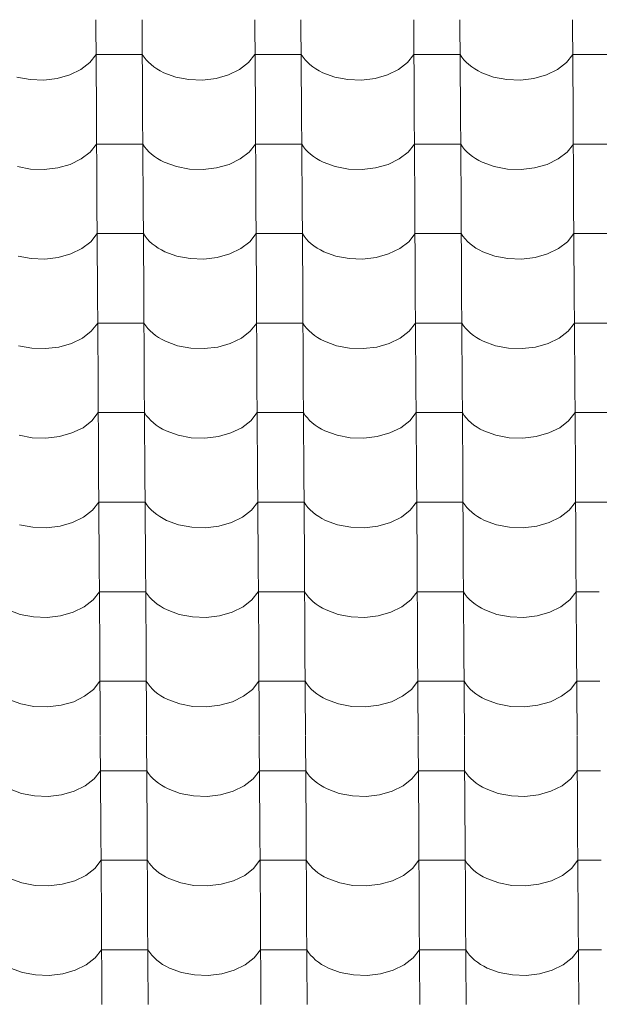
# Model space of a CAD drawing. Header units: millimetres. Extents: x -29001 to 109416, y -1251 to 13451.
# Tile 56 of 163: x -15792 to -15190, y 8009 to 9032. Entities that reach past the tile are written whole.
import ezdxf

# ---------------------------------------------------------------- set-up
doc = ezdxf.new("R2010")
doc.units = ezdxf.units.MM
doc.header["$MEASUREMENT"] = 0
doc.layers.add('POHLED JIŽNÍ_1_Konstrukce - nosné', color=7, linetype='Continuous')
doc.layers.add('POHLED JIŽNÍ_1_Nové_Výplně - Povrchové', color=7, linetype='Continuous')

# ---------------------------------------------------------------- blocks, each defined once
blk = doc.blocks.new('*X1', base_point=(-31394.7, -25864.9))
at = {"layer": 'POHLED JIŽNÍ_1_Nové_Výplně - Povrchové', "color": 21, "linetype": 'Continuous', "lineweight": 20, "true_color": 0xffaaaa}
for p, q in [((-15712.7, 9032.1), (-15712.1, 8939.4)), ((-15664.7, 9032.1), (-15664.1, 8939.4)), ((-15547.7, 9032.1), (-15547.1, 8939.4)), ((-15499.7, 9032.1), (-15499.1, 8939.4)), ((-15382.7, 9032.1), (-15382.1, 8939.4)), ((-15334.7, 9032.1), (-15334.1, 8939.4)), ((-15217.7, 9032.1), (-15217.1, 8939.4)), ((-15719.1, 8987.6), (-15712.5, 8995.9)), ((-15688.5, 8995.9), (-15712.5, 8995.9)), ((-15664.5, 8995.9), (-15688.5, 8995.9)), ((-15664.5, 8995.9), (-15662.6, 8993.2)), ((-15662.6, 8993.2), (-15660.5, 8990.5)), ((-15660.5, 8990.5), (-15658, 8987.9)), ((-15554.1, 8987.6), (-15547.5, 8995.9)), ((-15523.5, 8995.9), (-15547.5, 8995.9)), ((-15499.5, 8995.9), (-15523.5, 8995.9)), ((-15499.5, 8995.9), (-15497.6, 8993.2)), ((-15497.6, 8993.2), (-15495.5, 8990.5)), ((-15495.5, 8990.5), (-15493.1, 8987.9)), ((-15389.1, 8987.6), (-15382.5, 8995.9)), ((-15358.5, 8995.9), (-15382.5, 8995.9)), ((-15334.5, 8995.9), (-15358.5, 8995.9)), ((-15334.5, 8995.9), (-15332.6, 8993.2)), ((-15332.6, 8993.2), (-15330.5, 8990.5)), ((-15330.5, 8990.5), (-15328.1, 8987.9)), ((-15224.1, 8987.6), (-15217.5, 8995.9)), ((-15193.5, 8995.9), (-15217.5, 8995.9)), ((-15169.5, 8995.9), (-15193.5, 8995.9)), ((-15739.8, 8974.8), (-15728.4, 8980.4)), ((-15728.4, 8980.4), (-15719.1, 8987.6)), ((-15658, 8987.9), (-15655.4, 8985.4)), ((-15655.4, 8985.4), (-15652.4, 8983.1)), ((-15652.4, 8983.1), (-15649.2, 8980.9)), ((-15649.2, 8980.9), (-15645.8, 8978.9)), ((-15574.8, 8974.8), (-15563.4, 8980.4)), ((-15563.4, 8980.4), (-15554.1, 8987.6)), ((-15493.1, 8987.9), (-15490.4, 8985.4)), ((-15490.4, 8985.4), (-15487.4, 8983.1)), ((-15487.4, 8983.1), (-15484.2, 8980.9)), ((-15484.2, 8980.9), (-15480.8, 8978.9)), ((-15409.8, 8974.8), (-15398.4, 8980.4)), ((-15398.4, 8980.4), (-15389.1, 8987.6)), ((-15328.1, 8987.9), (-15325.4, 8985.4)), ((-15325.4, 8985.4), (-15322.4, 8983.1)), ((-15322.4, 8983.1), (-15319.2, 8980.9)), ((-15319.2, 8980.9), (-15315.8, 8978.9)), ((-15244.8, 8974.8), (-15233.4, 8980.4)), ((-15233.4, 8980.4), (-15224.1, 8987.6)), ((-15794.7, 8972.5), (-15781, 8969.9)), ((-15781, 8969.9), (-15766.8, 8969.4)), ((-15766.8, 8969.4), (-15752.8, 8971.1)), ((-15752.8, 8971.1), (-15739.8, 8974.8)), ((-15645.8, 8978.9), (-15642.1, 8977)), ((-15642.1, 8977), (-15629.7, 8972.5)), ((-15629.7, 8972.5), (-15616, 8969.9)), ((-15616, 8969.9), (-15601.8, 8969.4)), ((-15601.8, 8969.4), (-15587.8, 8971.1)), ((-15587.8, 8971.1), (-15574.8, 8974.8)), ((-15480.8, 8978.9), (-15477.1, 8977)), ((-15477.1, 8977), (-15464.7, 8972.5)), ((-15464.7, 8972.5), (-15451, 8969.9)), ((-15451, 8969.9), (-15436.8, 8969.4)), ((-15436.8, 8969.4), (-15422.8, 8971.1)), ((-15422.8, 8971.1), (-15409.8, 8974.8)), ((-15315.8, 8978.9), (-15312.1, 8977)), ((-15312.1, 8977), (-15299.7, 8972.5)), ((-15299.7, 8972.5), (-15286, 8969.9)), ((-15286, 8969.9), (-15271.8, 8969.4)), ((-15271.8, 8969.4), (-15257.9, 8971.1)), ((-15257.9, 8971.1), (-15244.8, 8974.8)), ((-15712.1, 8939.1), (-15711.6, 8846.4)), ((-15664.1, 8939.1), (-15663.5, 8846.4)), ((-15547.1, 8939.1), (-15546.6, 8846.4)), ((-15499.1, 8939.1), (-15498.5, 8846.4)), ((-15382.1, 8939.1), (-15381.6, 8846.4)), ((-15334.1, 8939.1), (-15333.5, 8846.4)), ((-15217.1, 8939.1), (-15216.6, 8846.4)), ((-15718.5, 8894.5), (-15711.9, 8902.9)), ((-15687.9, 8902.9), (-15711.9, 8902.9)), ((-15663.9, 8902.9), (-15687.9, 8902.9)), ((-15663.9, 8902.9), (-15662, 8900.1)), ((-15662, 8900.1), (-15659.9, 8897.4)), ((-15553.5, 8894.5), (-15546.9, 8902.9)), ((-15522.9, 8902.9), (-15546.9, 8902.9)), ((-15498.9, 8902.9), (-15522.9, 8902.9)), ((-15498.9, 8902.9), (-15497, 8900.1)), ((-15497, 8900.1), (-15494.9, 8897.4)), ((-15388.5, 8894.5), (-15381.9, 8902.9)), ((-15357.9, 8902.9), (-15381.9, 8902.9)), ((-15333.9, 8902.9), (-15357.9, 8902.9)), ((-15333.9, 8902.9), (-15332, 8900.1)), ((-15332, 8900.1), (-15329.9, 8897.4)), ((-15223.5, 8894.5), (-15216.9, 8902.9)), ((-15192.9, 8902.9), (-15216.9, 8902.9)), ((-15168.9, 8902.9), (-15192.9, 8902.9)), ((-15727.8, 8887.4), (-15718.5, 8894.5)), ((-15659.9, 8897.4), (-15657.5, 8894.9)), ((-15657.5, 8894.9), (-15654.8, 8892.4)), ((-15654.8, 8892.4), (-15651.8, 8890.1)), ((-15651.8, 8890.1), (-15648.6, 8887.9)), ((-15648.6, 8887.9), (-15645.2, 8885.9)), ((-15562.8, 8887.4), (-15553.5, 8894.5)), ((-15494.9, 8897.4), (-15492.5, 8894.9)), ((-15492.5, 8894.9), (-15489.8, 8892.4)), ((-15489.8, 8892.4), (-15486.8, 8890.1)), ((-15486.8, 8890.1), (-15483.6, 8887.9)), ((-15483.6, 8887.9), (-15480.2, 8885.9)), ((-15397.8, 8887.4), (-15388.5, 8894.5)), ((-15329.9, 8897.4), (-15327.5, 8894.9)), ((-15327.5, 8894.9), (-15324.8, 8892.4)), ((-15324.8, 8892.4), (-15321.8, 8890.1)), ((-15321.8, 8890.1), (-15318.6, 8887.9)), ((-15318.6, 8887.9), (-15315.2, 8885.9)), ((-15232.8, 8887.4), (-15223.5, 8894.5)), ((-15794.1, 8879.5), (-15780.4, 8876.9)), ((-15766.2, 8876.4), (-15752.3, 8878.1)), ((-15752.3, 8878.1), (-15739.2, 8881.8)), ((-15739.2, 8881.8), (-15727.8, 8887.4)), ((-15645.2, 8885.9), (-15641.6, 8884)), ((-15641.6, 8884), (-15629.1, 8879.5)), ((-15629.1, 8879.5), (-15615.4, 8876.9)), ((-15601.2, 8876.4), (-15587.3, 8878.1)), ((-15587.3, 8878.1), (-15574.2, 8881.8)), ((-15574.2, 8881.8), (-15562.8, 8887.4)), ((-15480.2, 8885.9), (-15476.6, 8884)), ((-15476.6, 8884), (-15464.1, 8879.5)), ((-15464.1, 8879.5), (-15450.4, 8876.9)), ((-15436.2, 8876.4), (-15422.3, 8878.1)), ((-15422.3, 8878.1), (-15409.2, 8881.8)), ((-15409.2, 8881.8), (-15397.8, 8887.4)), ((-15315.2, 8885.9), (-15311.6, 8884)), ((-15311.6, 8884), (-15299.1, 8879.5)), ((-15299.1, 8879.5), (-15285.4, 8876.9)), ((-15271.2, 8876.4), (-15257.3, 8878.1)), ((-15257.3, 8878.1), (-15244.2, 8881.8)), ((-15244.2, 8881.8), (-15232.8, 8887.4)), ((-15780.4, 8876.9), (-15766.2, 8876.4)), ((-15615.4, 8876.9), (-15601.2, 8876.4)), ((-15450.4, 8876.9), (-15436.2, 8876.4)), ((-15285.4, 8876.9), (-15271.2, 8876.4)), ((-15711.5, 8846.1), (-15711, 8753.4)), ((-15663.5, 8846.1), (-15662.9, 8753.4)), ((-15546.6, 8846.1), (-15546, 8753.4)), ((-15498.5, 8846.1), (-15497.9, 8753.4)), ((-15381.6, 8846.1), (-15381, 8753.4)), ((-15333.5, 8846.1), (-15332.9, 8753.4)), ((-15216.6, 8846.1), (-15216, 8753.4)), ((-15717.9, 8801.5), (-15711.3, 8809.9)), ((-15687.3, 8809.9), (-15711.3, 8809.9)), ((-15663.3, 8809.9), (-15687.3, 8809.9)), ((-15663.3, 8809.9), (-15661.4, 8807.1)), ((-15661.4, 8807.1), (-15659.3, 8804.4)), ((-15552.9, 8801.5), (-15546.3, 8809.9)), ((-15522.3, 8809.9), (-15546.3, 8809.9)), ((-15498.3, 8809.9), (-15522.3, 8809.9)), ((-15498.3, 8809.9), (-15496.4, 8807.1)), ((-15496.4, 8807.1), (-15494.3, 8804.4)), ((-15387.9, 8801.5), (-15381.3, 8809.9)), ((-15357.3, 8809.9), (-15381.3, 8809.9)), ((-15333.3, 8809.9), (-15357.3, 8809.9)), ((-15333.3, 8809.9), (-15331.5, 8807.1)), ((-15331.5, 8807.1), (-15329.3, 8804.4)), ((-15222.9, 8801.5), (-15216.3, 8809.9)), ((-15192.3, 8809.9), (-15216.3, 8809.9)), ((-15168.3, 8809.9), (-15192.3, 8809.9)), ((-15727.2, 8794.4), (-15717.9, 8801.5)), ((-15659.3, 8804.4), (-15656.9, 8801.8)), ((-15656.9, 8801.8), (-15654.2, 8799.4)), ((-15654.2, 8799.4), (-15651.2, 8797.1)), ((-15651.2, 8797.1), (-15648, 8794.9)), ((-15562.2, 8794.4), (-15552.9, 8801.5)), ((-15494.3, 8804.4), (-15491.9, 8801.8)), ((-15491.9, 8801.8), (-15489.2, 8799.4)), ((-15489.2, 8799.4), (-15486.2, 8797.1)), ((-15486.2, 8797.1), (-15483, 8794.9)), ((-15397.2, 8794.4), (-15387.9, 8801.5)), ((-15329.3, 8804.4), (-15326.9, 8801.8)), ((-15326.9, 8801.8), (-15324.2, 8799.4)), ((-15324.2, 8799.4), (-15321.2, 8797.1)), ((-15321.2, 8797.1), (-15318, 8794.9)), ((-15232.2, 8794.4), (-15222.9, 8801.5)), ((-15793.5, 8786.4), (-15779.8, 8783.9)), ((-15751.7, 8785.1), (-15738.6, 8788.8)), ((-15738.6, 8788.8), (-15727.2, 8794.4)), ((-15648, 8794.9), (-15644.6, 8792.9)), ((-15644.6, 8792.9), (-15641, 8791)), ((-15641, 8791), (-15628.5, 8786.4)), ((-15628.5, 8786.4), (-15614.8, 8783.9)), ((-15586.7, 8785.1), (-15573.6, 8788.8)), ((-15573.6, 8788.8), (-15562.2, 8794.4)), ((-15483, 8794.9), (-15479.6, 8792.9)), ((-15479.6, 8792.9), (-15476, 8791)), ((-15476, 8791), (-15463.5, 8786.4)), ((-15463.5, 8786.4), (-15449.8, 8783.9)), ((-15421.7, 8785.1), (-15408.7, 8788.8)), ((-15408.7, 8788.8), (-15397.2, 8794.4)), ((-15318, 8794.9), (-15314.6, 8792.9)), ((-15314.6, 8792.9), (-15311, 8791)), ((-15311, 8791), (-15298.5, 8786.4)), ((-15298.5, 8786.4), (-15284.8, 8783.9)), ((-15256.7, 8785.1), (-15243.7, 8788.8)), ((-15243.7, 8788.8), (-15232.2, 8794.4)), ((-15779.8, 8783.9), (-15765.6, 8783.4)), ((-15765.6, 8783.4), (-15751.7, 8785.1)), ((-15614.8, 8783.9), (-15600.6, 8783.4)), ((-15600.6, 8783.4), (-15586.7, 8785.1)), ((-15449.8, 8783.9), (-15435.7, 8783.4)), ((-15435.7, 8783.4), (-15421.7, 8785.1)), ((-15284.8, 8783.9), (-15270.7, 8783.4)), ((-15270.7, 8783.4), (-15256.7, 8785.1)), ((-15711, 8753.1), (-15710.4, 8660.4)), ((-15662.9, 8753.1), (-15662.4, 8660.4)), ((-15546, 8753.1), (-15545.4, 8660.4)), ((-15497.9, 8753.1), (-15497.4, 8660.4)), ((-15381, 8753.1), (-15380.4, 8660.4)), ((-15332.9, 8753.1), (-15332.4, 8660.4)), ((-15216, 8753.1), (-15215.4, 8660.4)), ((-15717.4, 8708.5), (-15710.7, 8716.9)), ((-15686.7, 8716.9), (-15710.7, 8716.9)), ((-15662.7, 8716.9), (-15686.7, 8716.9)), ((-15662.7, 8716.9), (-15660.9, 8714.1)), ((-15660.9, 8714.1), (-15658.7, 8711.4)), ((-15552.4, 8708.5), (-15545.7, 8716.9)), ((-15521.7, 8716.9), (-15545.7, 8716.9)), ((-15497.7, 8716.9), (-15521.7, 8716.9)), ((-15497.7, 8716.9), (-15495.9, 8714.1)), ((-15495.9, 8714.1), (-15493.7, 8711.4)), ((-15387.4, 8708.5), (-15380.7, 8716.9)), ((-15356.7, 8716.9), (-15380.7, 8716.9)), ((-15332.7, 8716.9), (-15356.7, 8716.9)), ((-15332.7, 8716.9), (-15330.9, 8714.1)), ((-15330.9, 8714.1), (-15328.7, 8711.4)), ((-15222.4, 8708.5), (-15215.7, 8716.9)), ((-15191.7, 8716.9), (-15215.7, 8716.9)), ((-15167.7, 8716.9), (-15191.7, 8716.9)), ((-15726.6, 8701.4), (-15717.4, 8708.5)), ((-15658.7, 8711.4), (-15656.3, 8708.8)), ((-15656.3, 8708.8), (-15653.6, 8706.4)), ((-15653.6, 8706.4), (-15650.7, 8704)), ((-15650.7, 8704), (-15647.5, 8701.9)), ((-15561.6, 8701.4), (-15552.4, 8708.5)), ((-15493.7, 8711.4), (-15491.3, 8708.8)), ((-15491.3, 8708.8), (-15488.6, 8706.4)), ((-15488.6, 8706.4), (-15485.7, 8704)), ((-15485.7, 8704), (-15482.5, 8701.9)), ((-15396.6, 8701.4), (-15387.4, 8708.5)), ((-15328.7, 8711.4), (-15326.3, 8708.8)), ((-15326.3, 8708.8), (-15323.6, 8706.4)), ((-15323.6, 8706.4), (-15320.7, 8704)), ((-15320.7, 8704), (-15317.5, 8701.9)), ((-15231.6, 8701.4), (-15222.4, 8708.5)), ((-15751.1, 8692), (-15738.1, 8695.8)), ((-15738.1, 8695.8), (-15726.6, 8701.4)), ((-15647.5, 8701.9), (-15644, 8699.9)), ((-15644, 8699.9), (-15640.4, 8698)), ((-15640.4, 8698), (-15627.9, 8693.4)), ((-15586.1, 8692), (-15573.1, 8695.8)), ((-15573.1, 8695.8), (-15561.6, 8701.4)), ((-15482.5, 8701.9), (-15479, 8699.9)), ((-15479, 8699.9), (-15475.4, 8698)), ((-15475.4, 8698), (-15462.9, 8693.4)), ((-15421.1, 8692), (-15408.1, 8695.8)), ((-15408.1, 8695.8), (-15396.6, 8701.4)), ((-15317.5, 8701.9), (-15314, 8699.9)), ((-15314, 8699.9), (-15310.4, 8698)), ((-15310.4, 8698), (-15297.9, 8693.4)), ((-15256.1, 8692), (-15243.1, 8695.8)), ((-15243.1, 8695.8), (-15231.6, 8701.4)), ((-15792.9, 8693.4), (-15779.2, 8690.8)), ((-15779.2, 8690.8), (-15765.1, 8690.4)), ((-15765.1, 8690.4), (-15751.1, 8692)), ((-15627.9, 8693.4), (-15614.2, 8690.8)), ((-15614.2, 8690.8), (-15600.1, 8690.4)), ((-15600.1, 8690.4), (-15586.1, 8692)), ((-15462.9, 8693.4), (-15449.3, 8690.8)), ((-15449.3, 8690.8), (-15435.1, 8690.4)), ((-15435.1, 8690.4), (-15421.1, 8692)), ((-15297.9, 8693.4), (-15284.3, 8690.8)), ((-15284.3, 8690.8), (-15270.1, 8690.4)), ((-15270.1, 8690.4), (-15256.1, 8692)), ((-15710.4, 8660.1), (-15709.8, 8567.4)), ((-15662.4, 8660.1), (-15661.8, 8567.4)), ((-15545.4, 8660.1), (-15544.8, 8567.4)), ((-15497.4, 8660.1), (-15496.8, 8567.4)), ((-15380.4, 8660.1), (-15379.8, 8567.4)), ((-15332.4, 8660.1), (-15331.8, 8567.4)), ((-15215.4, 8660.1), (-15214.8, 8567.4)), ((-15716.8, 8615.5), (-15710.2, 8623.9)), ((-15686.1, 8623.9), (-15710.2, 8623.9)), ((-15662.1, 8623.9), (-15686.1, 8623.9)), ((-15662.1, 8623.9), (-15660.3, 8621.1)), ((-15551.8, 8615.5), (-15545.2, 8623.9)), ((-15521.1, 8623.9), (-15545.2, 8623.9)), ((-15497.1, 8623.9), (-15521.1, 8623.9)), ((-15497.1, 8623.9), (-15495.3, 8621.1)), ((-15386.8, 8615.5), (-15380.2, 8623.9)), ((-15356.1, 8623.9), (-15380.2, 8623.9)), ((-15332.1, 8623.9), (-15356.1, 8623.9)), ((-15332.1, 8623.9), (-15330.3, 8621.1)), ((-15221.8, 8615.5), (-15215.2, 8623.9)), ((-15191.1, 8623.9), (-15215.2, 8623.9)), ((-15167.1, 8623.9), (-15191.1, 8623.9)), ((-15726, 8608.3), (-15716.8, 8615.5)), ((-15660.3, 8621.1), (-15658.1, 8618.4)), ((-15658.1, 8618.4), (-15655.7, 8615.8)), ((-15655.7, 8615.8), (-15653, 8613.4)), ((-15653, 8613.4), (-15650.1, 8611)), ((-15561, 8608.3), (-15551.8, 8615.5)), ((-15495.3, 8621.1), (-15493.1, 8618.4)), ((-15493.1, 8618.4), (-15490.7, 8615.8)), ((-15490.7, 8615.8), (-15488, 8613.4)), ((-15488, 8613.4), (-15485.1, 8611)), ((-15396, 8608.3), (-15386.8, 8615.5)), ((-15330.3, 8621.1), (-15328.2, 8618.4)), ((-15328.2, 8618.4), (-15325.7, 8615.8)), ((-15325.7, 8615.8), (-15323, 8613.4)), ((-15323, 8613.4), (-15320.1, 8611)), ((-15231, 8608.3), (-15221.8, 8615.5)), ((-15750.5, 8599), (-15737.5, 8602.8)), ((-15737.5, 8602.8), (-15726, 8608.3)), ((-15650.1, 8611), (-15646.9, 8608.9)), ((-15646.9, 8608.9), (-15643.4, 8606.8)), ((-15643.4, 8606.8), (-15639.8, 8605)), ((-15639.8, 8605), (-15627.3, 8600.4)), ((-15585.5, 8599), (-15572.5, 8602.8)), ((-15572.5, 8602.8), (-15561, 8608.3)), ((-15485.1, 8611), (-15481.9, 8608.9)), ((-15481.9, 8608.9), (-15478.4, 8606.8)), ((-15478.4, 8606.8), (-15474.8, 8605)), ((-15474.8, 8605), (-15462.3, 8600.4)), ((-15420.5, 8599), (-15407.5, 8602.8)), ((-15407.5, 8602.8), (-15396, 8608.3)), ((-15320.1, 8611), (-15316.9, 8608.9)), ((-15316.9, 8608.9), (-15313.5, 8606.8)), ((-15313.5, 8606.8), (-15309.8, 8605)), ((-15309.8, 8605), (-15297.3, 8600.4)), ((-15255.5, 8599), (-15242.5, 8602.8)), ((-15242.5, 8602.8), (-15231, 8608.3)), ((-15792.3, 8600.4), (-15778.7, 8597.8)), ((-15778.7, 8597.8), (-15764.5, 8597.4)), ((-15764.5, 8597.4), (-15750.5, 8599)), ((-15627.3, 8600.4), (-15613.7, 8597.8)), ((-15613.7, 8597.8), (-15599.5, 8597.4)), ((-15599.5, 8597.4), (-15585.5, 8599)), ((-15462.3, 8600.4), (-15448.7, 8597.8)), ((-15448.7, 8597.8), (-15434.5, 8597.4)), ((-15434.5, 8597.4), (-15420.5, 8599)), ((-15297.3, 8600.4), (-15283.7, 8597.8)), ((-15283.7, 8597.8), (-15269.5, 8597.4)), ((-15269.5, 8597.4), (-15255.5, 8599)), ((-15709.8, 8567.1), (-15709.2, 8474.4)), ((-15661.8, 8567.1), (-15661.2, 8474.4)), ((-15544.8, 8567.1), (-15544.2, 8474.4)), ((-15496.8, 8567.1), (-15496.2, 8474.4)), ((-15379.8, 8567.1), (-15379.2, 8474.4)), ((-15331.8, 8567.1), (-15331.2, 8474.4)), ((-15214.8, 8567.1), (-15214.2, 8474.4)), ((-15716.2, 8522.5), (-15709.6, 8530.9)), ((-15685.6, 8530.9), (-15709.6, 8530.9)), ((-15661.5, 8530.9), (-15685.6, 8530.9)), ((-15661.5, 8530.9), (-15659.7, 8528.1)), ((-15551.2, 8522.5), (-15544.6, 8530.9)), ((-15520.6, 8530.9), (-15544.6, 8530.9)), ((-15496.5, 8530.9), (-15520.6, 8530.9)), ((-15496.5, 8530.9), (-15494.7, 8528.1)), ((-15386.2, 8522.5), (-15379.6, 8530.9)), ((-15355.6, 8530.9), (-15379.6, 8530.9)), ((-15331.5, 8530.9), (-15355.6, 8530.9)), ((-15331.5, 8530.9), (-15329.7, 8528.1)), ((-15221.2, 8522.5), (-15214.6, 8530.9)), ((-15190.6, 8530.9), (-15214.6, 8530.9)), ((-15166.6, 8530.9), (-15190.6, 8530.9)), ((-15725.5, 8515.3), (-15716.2, 8522.5)), ((-15659.7, 8528.1), (-15657.6, 8525.4)), ((-15657.6, 8525.4), (-15655.1, 8522.8)), ((-15655.1, 8522.8), (-15652.4, 8520.4)), ((-15652.4, 8520.4), (-15649.5, 8518)), ((-15560.5, 8515.3), (-15551.2, 8522.5)), ((-15494.7, 8528.1), (-15492.6, 8525.4)), ((-15492.6, 8525.4), (-15490.1, 8522.8)), ((-15490.1, 8522.8), (-15487.4, 8520.4)), ((-15487.4, 8520.4), (-15484.5, 8518)), ((-15395.5, 8515.3), (-15386.2, 8522.5)), ((-15329.7, 8528.1), (-15327.6, 8525.4)), ((-15327.6, 8525.4), (-15325.1, 8522.8)), ((-15325.1, 8522.8), (-15322.4, 8520.4)), ((-15322.4, 8520.4), (-15319.5, 8518)), ((-15230.5, 8515.3), (-15221.2, 8522.5)), ((-15749.9, 8506), (-15736.9, 8509.7)), ((-15736.9, 8509.7), (-15725.5, 8515.3)), ((-15649.5, 8518), (-15646.3, 8515.9)), ((-15646.3, 8515.9), (-15642.9, 8513.8)), ((-15642.9, 8513.8), (-15639.2, 8512)), ((-15639.2, 8512), (-15626.8, 8507.4)), ((-15584.9, 8506), (-15571.9, 8509.7)), ((-15571.9, 8509.7), (-15560.5, 8515.3)), ((-15484.5, 8518), (-15481.3, 8515.9)), ((-15481.3, 8515.9), (-15477.9, 8513.8)), ((-15477.9, 8513.8), (-15474.2, 8512)), ((-15474.2, 8512), (-15461.8, 8507.4)), ((-15419.9, 8506), (-15406.9, 8509.7)), ((-15406.9, 8509.7), (-15395.5, 8515.3)), ((-15319.5, 8518), (-15316.3, 8515.9)), ((-15316.3, 8515.9), (-15312.9, 8513.8)), ((-15312.9, 8513.8), (-15309.2, 8512)), ((-15309.2, 8512), (-15296.8, 8507.4)), ((-15254.9, 8506), (-15241.9, 8509.7)), ((-15241.9, 8509.7), (-15230.5, 8515.3)), ((-15791.8, 8507.4), (-15778.1, 8504.8)), ((-15778.1, 8504.8), (-15763.9, 8504.4)), ((-15763.9, 8504.4), (-15749.9, 8506)), ((-15626.8, 8507.4), (-15613.1, 8504.8)), ((-15613.1, 8504.8), (-15598.9, 8504.4)), ((-15598.9, 8504.4), (-15584.9, 8506)), ((-15461.8, 8507.4), (-15448.1, 8504.8)), ((-15448.1, 8504.8), (-15433.9, 8504.4)), ((-15433.9, 8504.4), (-15419.9, 8506)), ((-15296.8, 8507.4), (-15283.1, 8504.8)), ((-15283.1, 8504.8), (-15268.9, 8504.4)), ((-15268.9, 8504.4), (-15254.9, 8506)), ((-15709.2, 8474), (-15708.6, 8381.4)), ((-15661.2, 8474), (-15660.6, 8381.4)), ((-15544.2, 8474), (-15543.6, 8381.4)), ((-15496.2, 8474), (-15495.6, 8381.4)), ((-15379.2, 8474), (-15378.6, 8381.4)), ((-15331.2, 8474), (-15330.6, 8381.4)), ((-15214.2, 8474), (-15213.7, 8381.4)), ((-15715.6, 8429.5), (-15709, 8437.9)), ((-15685, 8437.9), (-15709, 8437.9)), ((-15661, 8437.9), (-15685, 8437.9)), ((-15661, 8437.9), (-15659.1, 8435.1)), ((-15550.6, 8429.5), (-15544, 8437.9)), ((-15520, 8437.9), (-15544, 8437.9)), ((-15496, 8437.9), (-15520, 8437.9)), ((-15496, 8437.9), (-15494.1, 8435.1)), ((-15385.6, 8429.5), (-15379, 8437.9)), ((-15355, 8437.9), (-15379, 8437.9)), ((-15331, 8437.9), (-15355, 8437.9)), ((-15331, 8437.9), (-15329.1, 8435.1)), ((-15220.6, 8429.5), (-15214, 8437.9)), ((-15190, 8437.9), (-15214, 8437.9)), ((-15724.9, 8422.3), (-15715.6, 8429.5)), ((-15659.1, 8435.1), (-15657, 8432.4)), ((-15657, 8432.4), (-15654.6, 8429.8)), ((-15654.6, 8429.8), (-15651.9, 8427.3)), ((-15559.9, 8422.3), (-15550.6, 8429.5)), ((-15494.1, 8435.1), (-15492, 8432.4)), ((-15492, 8432.4), (-15489.6, 8429.8)), ((-15489.6, 8429.8), (-15486.9, 8427.3)), ((-15394.9, 8422.3), (-15385.6, 8429.5)), ((-15329.1, 8435.1), (-15327, 8432.4)), ((-15327, 8432.4), (-15324.6, 8429.8)), ((-15324.6, 8429.8), (-15321.9, 8427.3)), ((-15229.9, 8422.3), (-15220.6, 8429.5)), ((-15803.6, 8419), (-15791.2, 8414.4)), ((-15736.3, 8416.7), (-15724.9, 8422.3)), ((-15651.9, 8427.3), (-15648.9, 8425)), ((-15648.9, 8425), (-15645.7, 8422.8)), ((-15645.7, 8422.8), (-15642.3, 8420.8)), ((-15642.3, 8420.8), (-15638.7, 8419)), ((-15638.7, 8419), (-15626.2, 8414.4)), ((-15571.3, 8416.7), (-15559.9, 8422.3)), ((-15486.9, 8427.3), (-15483.9, 8425)), ((-15483.9, 8425), (-15480.7, 8422.8)), ((-15480.7, 8422.8), (-15477.3, 8420.8)), ((-15477.3, 8420.8), (-15473.7, 8419)), ((-15473.7, 8419), (-15461.2, 8414.4)), ((-15406.3, 8416.7), (-15394.9, 8422.3)), ((-15321.9, 8427.3), (-15318.9, 8425)), ((-15318.9, 8425), (-15315.7, 8422.8)), ((-15315.7, 8422.8), (-15312.3, 8420.8)), ((-15312.3, 8420.8), (-15308.7, 8419)), ((-15308.7, 8419), (-15296.2, 8414.4)), ((-15241.3, 8416.7), (-15229.9, 8422.3)), ((-15791.2, 8414.4), (-15777.5, 8411.8)), ((-15777.5, 8411.8), (-15763.3, 8411.3)), ((-15763.3, 8411.3), (-15749.4, 8413)), ((-15749.4, 8413), (-15736.3, 8416.7)), ((-15626.2, 8414.4), (-15612.5, 8411.8)), ((-15612.5, 8411.8), (-15598.3, 8411.3)), ((-15598.3, 8411.3), (-15584.4, 8413)), ((-15584.4, 8413), (-15571.3, 8416.7)), ((-15461.2, 8414.4), (-15447.5, 8411.8)), ((-15447.5, 8411.8), (-15433.3, 8411.3)), ((-15433.3, 8411.3), (-15419.4, 8413)), ((-15419.4, 8413), (-15406.3, 8416.7)), ((-15296.2, 8414.4), (-15282.5, 8411.8)), ((-15282.5, 8411.8), (-15268.3, 8411.3)), ((-15268.3, 8411.3), (-15254.4, 8413)), ((-15254.4, 8413), (-15241.3, 8416.7)), ((-15708.6, 8381), (-15708.1, 8288.4)), ((-15660.6, 8381), (-15660, 8288.4)), ((-15543.6, 8381), (-15543.1, 8288.4)), ((-15495.6, 8381), (-15495, 8288.4)), ((-15378.6, 8381), (-15378.1, 8288.4)), ((-15330.6, 8381), (-15330, 8288.4)), ((-15213.6, 8381), (-15213.1, 8288.4)), ((-15724.3, 8329.3), (-15715, 8336.5)), ((-15715, 8336.5), (-15708.4, 8344.9)), ((-15684.4, 8344.9), (-15708.4, 8344.9)), ((-15660.4, 8344.9), (-15684.4, 8344.9)), ((-15660.4, 8344.9), (-15658.5, 8342.1)), ((-15658.5, 8342.1), (-15656.4, 8339.4)), ((-15656.4, 8339.4), (-15654, 8336.8)), ((-15654, 8336.8), (-15651.3, 8334.3)), ((-15559.3, 8329.3), (-15550, 8336.5)), ((-15550, 8336.5), (-15543.4, 8344.9)), ((-15519.4, 8344.9), (-15543.4, 8344.9)), ((-15495.4, 8344.9), (-15519.4, 8344.9)), ((-15495.4, 8344.9), (-15493.5, 8342.1)), ((-15493.5, 8342.1), (-15491.4, 8339.4)), ((-15491.4, 8339.4), (-15489, 8336.8)), ((-15489, 8336.8), (-15486.3, 8334.3)), ((-15394.3, 8329.3), (-15385, 8336.5)), ((-15385, 8336.5), (-15378.4, 8344.9)), ((-15354.4, 8344.9), (-15378.4, 8344.9)), ((-15330.4, 8344.9), (-15354.4, 8344.9)), ((-15330.4, 8344.9), (-15328.5, 8342.1)), ((-15328.5, 8342.1), (-15326.4, 8339.4)), ((-15326.4, 8339.4), (-15324, 8336.8)), ((-15324, 8336.8), (-15321.3, 8334.3)), ((-15229.3, 8329.3), (-15220, 8336.5)), ((-15220, 8336.5), (-15213.4, 8344.9)), ((-15189.4, 8344.9), (-15213.4, 8344.9)), ((-15803.1, 8326), (-15790.6, 8321.4)), ((-15735.7, 8323.7), (-15724.3, 8329.3)), ((-15651.3, 8334.3), (-15648.3, 8332)), ((-15648.3, 8332), (-15645.1, 8329.8)), ((-15645.1, 8329.8), (-15641.7, 8327.8)), ((-15641.7, 8327.8), (-15638.1, 8326)), ((-15638.1, 8326), (-15625.6, 8321.4)), ((-15570.7, 8323.7), (-15559.3, 8329.3)), ((-15486.3, 8334.3), (-15483.3, 8332)), ((-15483.3, 8332), (-15480.1, 8329.8)), ((-15480.1, 8329.8), (-15476.7, 8327.8)), ((-15476.7, 8327.8), (-15473.1, 8326)), ((-15473.1, 8326), (-15460.6, 8321.4)), ((-15405.7, 8323.7), (-15394.3, 8329.3)), ((-15321.3, 8334.3), (-15318.3, 8332)), ((-15318.3, 8332), (-15315.1, 8329.8)), ((-15315.1, 8329.8), (-15311.7, 8327.8)), ((-15311.7, 8327.8), (-15308.1, 8326)), ((-15308.1, 8326), (-15295.6, 8321.4)), ((-15240.7, 8323.7), (-15229.3, 8329.3)), ((-15790.6, 8321.4), (-15776.9, 8318.8)), ((-15776.9, 8318.8), (-15762.7, 8318.3)), ((-15762.7, 8318.3), (-15748.8, 8320)), ((-15748.8, 8320), (-15735.7, 8323.7)), ((-15625.6, 8321.4), (-15611.9, 8318.8)), ((-15611.9, 8318.8), (-15597.7, 8318.3)), ((-15597.7, 8318.3), (-15583.8, 8320)), ((-15583.8, 8320), (-15570.7, 8323.7)), ((-15460.6, 8321.4), (-15446.9, 8318.8)), ((-15446.9, 8318.8), (-15432.7, 8318.3)), ((-15432.7, 8318.3), (-15418.8, 8320)), ((-15418.8, 8320), (-15405.7, 8323.7)), ((-15295.6, 8321.4), (-15281.9, 8318.8)), ((-15281.9, 8318.8), (-15267.7, 8318.3)), ((-15267.7, 8318.3), (-15253.8, 8320)), ((-15253.8, 8320), (-15240.7, 8323.7)), ((-15708.1, 8288), (-15707.5, 8195.4)), ((-15660, 8288), (-15659.4, 8195.4)), ((-15543.1, 8288), (-15542.5, 8195.4)), ((-15495, 8288), (-15494.4, 8195.4)), ((-15378.1, 8288), (-15377.5, 8195.4)), ((-15330, 8288), (-15329.5, 8195.4)), ((-15213.1, 8288), (-15212.5, 8195.4)), ((-15714.4, 8243.5), (-15707.8, 8251.9)), ((-15683.8, 8251.9), (-15707.8, 8251.9)), ((-15659.8, 8251.9), (-15683.8, 8251.9)), ((-15659.8, 8251.9), (-15658, 8249.1)), ((-15658, 8249.1), (-15655.8, 8246.4)), ((-15655.8, 8246.4), (-15653.4, 8243.8)), ((-15653.4, 8243.8), (-15650.7, 8241.3)), ((-15549.5, 8243.5), (-15542.8, 8251.9)), ((-15518.8, 8251.9), (-15542.8, 8251.9)), ((-15494.8, 8251.9), (-15518.8, 8251.9)), ((-15494.8, 8251.9), (-15493, 8249.1)), ((-15493, 8249.1), (-15490.8, 8246.4)), ((-15490.8, 8246.4), (-15488.4, 8243.8)), ((-15488.4, 8243.8), (-15485.7, 8241.3)), ((-15384.5, 8243.5), (-15377.8, 8251.9)), ((-15353.8, 8251.9), (-15377.8, 8251.9)), ((-15329.8, 8251.9), (-15353.8, 8251.9)), ((-15329.8, 8251.9), (-15328, 8249.1)), ((-15328, 8249.1), (-15325.8, 8246.4)), ((-15325.8, 8246.4), (-15323.4, 8243.8)), ((-15323.4, 8243.8), (-15320.7, 8241.3)), ((-15219.5, 8243.5), (-15212.8, 8251.9)), ((-15188.8, 8251.9), (-15212.8, 8251.9)), ((-15735.2, 8230.7), (-15723.7, 8236.3)), ((-15723.7, 8236.3), (-15714.4, 8243.5)), ((-15650.7, 8241.3), (-15647.7, 8239)), ((-15647.7, 8239), (-15644.5, 8236.8)), ((-15644.5, 8236.8), (-15641.1, 8234.8)), ((-15641.1, 8234.8), (-15637.5, 8233)), ((-15570.2, 8230.7), (-15558.7, 8236.3)), ((-15558.7, 8236.3), (-15549.5, 8243.5)), ((-15485.7, 8241.3), (-15482.7, 8239)), ((-15482.7, 8239), (-15479.5, 8236.8)), ((-15479.5, 8236.8), (-15476.1, 8234.8)), ((-15476.1, 8234.8), (-15472.5, 8233)), ((-15405.2, 8230.7), (-15393.7, 8236.3)), ((-15393.7, 8236.3), (-15384.5, 8243.5)), ((-15320.7, 8241.3), (-15317.7, 8239)), ((-15317.7, 8239), (-15314.6, 8236.8)), ((-15314.6, 8236.8), (-15311.1, 8234.8)), ((-15311.1, 8234.8), (-15307.5, 8233)), ((-15240.2, 8230.7), (-15228.7, 8236.3)), ((-15228.7, 8236.3), (-15219.5, 8243.5)), ((-15802.5, 8233), (-15790, 8228.4)), ((-15790, 8228.4), (-15776.3, 8225.8)), ((-15776.3, 8225.8), (-15762.2, 8225.3)), ((-15762.2, 8225.3), (-15748.2, 8227)), ((-15748.2, 8227), (-15735.2, 8230.7)), ((-15637.5, 8233), (-15625, 8228.4)), ((-15625, 8228.4), (-15611.3, 8225.8)), ((-15611.3, 8225.8), (-15597.2, 8225.3)), ((-15597.2, 8225.3), (-15583.2, 8227)), ((-15583.2, 8227), (-15570.2, 8230.7)), ((-15472.5, 8233), (-15460, 8228.4)), ((-15460, 8228.4), (-15446.3, 8225.8)), ((-15446.3, 8225.8), (-15432.2, 8225.3)), ((-15432.2, 8225.3), (-15418.2, 8227)), ((-15418.2, 8227), (-15405.2, 8230.7)), ((-15307.5, 8233), (-15295, 8228.4)), ((-15295, 8228.4), (-15281.3, 8225.8)), ((-15281.3, 8225.8), (-15267.2, 8225.3)), ((-15267.2, 8225.3), (-15253.2, 8227)), ((-15253.2, 8227), (-15240.2, 8230.7)), ((-15707.5, 8195), (-15706.9, 8102.3)), ((-15659.4, 8195), (-15658.9, 8102.3)), ((-15542.5, 8195), (-15541.9, 8102.3)), ((-15494.4, 8195), (-15493.9, 8102.3)), ((-15377.5, 8195), (-15376.9, 8102.3)), ((-15329.4, 8195), (-15328.9, 8102.3)), ((-15212.5, 8195), (-15211.9, 8102.3)), ((-15713.9, 8150.5), (-15707.3, 8158.9)), ((-15683.2, 8158.9), (-15707.3, 8158.9)), ((-15659.2, 8158.9), (-15683.2, 8158.9)), ((-15659.2, 8158.9), (-15657.4, 8156.1)), ((-15657.4, 8156.1), (-15655.2, 8153.4)), ((-15655.2, 8153.4), (-15652.8, 8150.8)), ((-15548.9, 8150.5), (-15542.3, 8158.9)), ((-15518.2, 8158.9), (-15542.3, 8158.9)), ((-15494.2, 8158.9), (-15518.2, 8158.9)), ((-15494.2, 8158.9), (-15492.4, 8156.1)), ((-15492.4, 8156.1), (-15490.2, 8153.4)), ((-15490.2, 8153.4), (-15487.8, 8150.8)), ((-15383.9, 8150.5), (-15377.3, 8158.9)), ((-15353.2, 8158.9), (-15377.3, 8158.9)), ((-15329.2, 8158.9), (-15353.2, 8158.9)), ((-15329.2, 8158.9), (-15327.4, 8156.1)), ((-15327.4, 8156.1), (-15325.2, 8153.4)), ((-15325.2, 8153.4), (-15322.8, 8150.8)), ((-15218.9, 8150.5), (-15212.3, 8158.9)), ((-15188.2, 8158.9), (-15212.3, 8158.9)), ((-15734.6, 8137.7), (-15723.1, 8143.3)), ((-15723.1, 8143.3), (-15713.9, 8150.5)), ((-15652.8, 8150.8), (-15650.1, 8148.3)), ((-15650.1, 8148.3), (-15647.2, 8146)), ((-15647.2, 8146), (-15644, 8143.8)), ((-15644, 8143.8), (-15640.5, 8141.8)), ((-15640.5, 8141.8), (-15636.9, 8139.9)), ((-15569.6, 8137.7), (-15558.1, 8143.3)), ((-15558.1, 8143.3), (-15548.9, 8150.5)), ((-15487.8, 8150.8), (-15485.1, 8148.3)), ((-15485.1, 8148.3), (-15482.2, 8146)), ((-15482.2, 8146), (-15479, 8143.8)), ((-15479, 8143.8), (-15475.5, 8141.8)), ((-15475.5, 8141.8), (-15471.9, 8139.9)), ((-15404.6, 8137.7), (-15393.1, 8143.3)), ((-15393.1, 8143.3), (-15383.9, 8150.5)), ((-15322.8, 8150.8), (-15320.1, 8148.3)), ((-15320.1, 8148.3), (-15317.2, 8146)), ((-15317.2, 8146), (-15314, 8143.8)), ((-15314, 8143.8), (-15310.5, 8141.8)), ((-15310.5, 8141.8), (-15306.9, 8139.9)), ((-15239.6, 8137.7), (-15228.1, 8143.3)), ((-15228.1, 8143.3), (-15218.9, 8150.5)), ((-15801.9, 8139.9), (-15789.4, 8135.4)), ((-15789.4, 8135.4), (-15775.8, 8132.8)), ((-15775.8, 8132.8), (-15761.6, 8132.3)), ((-15761.6, 8132.3), (-15747.6, 8134)), ((-15747.6, 8134), (-15734.6, 8137.7)), ((-15636.9, 8139.9), (-15624.4, 8135.4)), ((-15624.4, 8135.4), (-15610.8, 8132.8)), ((-15610.8, 8132.8), (-15596.6, 8132.3)), ((-15596.6, 8132.3), (-15582.6, 8134)), ((-15582.6, 8134), (-15569.6, 8137.7)), ((-15471.9, 8139.9), (-15459.4, 8135.4)), ((-15459.4, 8135.4), (-15445.8, 8132.8)), ((-15445.8, 8132.8), (-15431.6, 8132.3)), ((-15431.6, 8132.3), (-15417.6, 8134)), ((-15417.6, 8134), (-15404.6, 8137.7)), ((-15306.9, 8139.9), (-15294.4, 8135.4)), ((-15294.4, 8135.4), (-15280.8, 8132.8)), ((-15280.8, 8132.8), (-15266.6, 8132.3)), ((-15266.6, 8132.3), (-15252.6, 8134)), ((-15252.6, 8134), (-15239.6, 8137.7)), ((-15706.9, 8102), (-15706.3, 8009.3)), ((-15658.9, 8102), (-15658.3, 8009.3)), ((-15541.9, 8102), (-15541.3, 8009.3)), ((-15493.9, 8102), (-15493.3, 8009.3)), ((-15376.9, 8102), (-15376.3, 8009.3)), ((-15328.9, 8102), (-15328.3, 8009.3)), ((-15211.9, 8102), (-15211.3, 8009.3)), ((-15713.3, 8057.5), (-15706.7, 8065.9)), ((-15682.7, 8065.9), (-15706.7, 8065.9)), ((-15658.6, 8065.9), (-15682.7, 8065.9)), ((-15658.6, 8065.9), (-15656.8, 8063.1)), ((-15656.8, 8063.1), (-15654.7, 8060.4)), ((-15654.7, 8060.4), (-15652.2, 8057.8)), ((-15548.3, 8057.5), (-15541.7, 8065.9)), ((-15517.7, 8065.9), (-15541.7, 8065.9)), ((-15493.6, 8065.9), (-15517.7, 8065.9)), ((-15493.6, 8065.9), (-15491.8, 8063.1)), ((-15491.8, 8063.1), (-15489.7, 8060.4)), ((-15489.7, 8060.4), (-15487.2, 8057.8)), ((-15383.3, 8057.5), (-15376.7, 8065.9)), ((-15352.7, 8065.9), (-15376.7, 8065.9)), ((-15328.6, 8065.9), (-15352.7, 8065.9)), ((-15328.6, 8065.9), (-15326.8, 8063.1)), ((-15326.8, 8063.1), (-15324.7, 8060.4)), ((-15324.7, 8060.4), (-15322.2, 8057.8)), ((-15218.3, 8057.5), (-15211.7, 8065.9)), ((-15187.7, 8065.9), (-15211.7, 8065.9)), ((-15734, 8044.7), (-15722.6, 8050.3)), ((-15722.6, 8050.3), (-15713.3, 8057.5)), ((-15652.2, 8057.8), (-15649.5, 8055.3)), ((-15649.5, 8055.3), (-15646.6, 8053)), ((-15646.6, 8053), (-15643.4, 8050.8)), ((-15643.4, 8050.8), (-15640, 8048.8)), ((-15569, 8044.7), (-15557.6, 8050.3)), ((-15557.6, 8050.3), (-15548.3, 8057.5)), ((-15487.2, 8057.8), (-15484.5, 8055.3)), ((-15484.5, 8055.3), (-15481.6, 8053)), ((-15481.6, 8053), (-15478.4, 8050.8)), ((-15478.4, 8050.8), (-15475, 8048.8)), ((-15404, 8044.7), (-15392.6, 8050.3)), ((-15392.6, 8050.3), (-15383.3, 8057.5)), ((-15322.2, 8057.8), (-15319.5, 8055.3)), ((-15319.5, 8055.3), (-15316.6, 8053)), ((-15316.6, 8053), (-15313.4, 8050.8)), ((-15313.4, 8050.8), (-15310, 8048.8)), ((-15239, 8044.7), (-15227.6, 8050.3)), ((-15227.6, 8050.3), (-15218.3, 8057.5)), ((-15801.3, 8046.9), (-15788.8, 8042.4)), ((-15788.8, 8042.4), (-15775.2, 8039.8)), ((-15775.2, 8039.8), (-15761, 8039.3)), ((-15761, 8039.3), (-15747, 8041)), ((-15747, 8041), (-15734, 8044.7)), ((-15640, 8048.8), (-15636.3, 8046.9)), ((-15636.3, 8046.9), (-15623.9, 8042.4)), ((-15623.9, 8042.4), (-15610.2, 8039.8)), ((-15610.2, 8039.8), (-15596, 8039.3)), ((-15596, 8039.3), (-15582, 8041)), ((-15582, 8041), (-15569, 8044.7)), ((-15475, 8048.8), (-15471.3, 8046.9)), ((-15471.3, 8046.9), (-15458.9, 8042.4)), ((-15458.9, 8042.4), (-15445.2, 8039.8)), ((-15445.2, 8039.8), (-15431, 8039.3)), ((-15431, 8039.3), (-15417, 8041)), ((-15417, 8041), (-15404, 8044.7)), ((-15310, 8048.8), (-15306.3, 8046.9)), ((-15306.3, 8046.9), (-15293.9, 8042.4)), ((-15293.9, 8042.4), (-15280.2, 8039.8)), ((-15280.2, 8039.8), (-15266, 8039.3)), ((-15266, 8039.3), (-15252, 8041)), ((-15252, 8041), (-15239, 8044.7))]:
    blk.add_line(p, q, dxfattribs=at)

msp = doc.modelspace()

# ---------------------------------------------------------------- block references
at = {"layer": 'POHLED JIŽNÍ_1_Konstrukce - nosné', "color": 9, "linetype": 'Continuous', "lineweight": 13}
msp.add_blockref('*X1', (-31394.7, -25864.9), dxfattribs=at)

doc.saveas('drawing.dxf')
